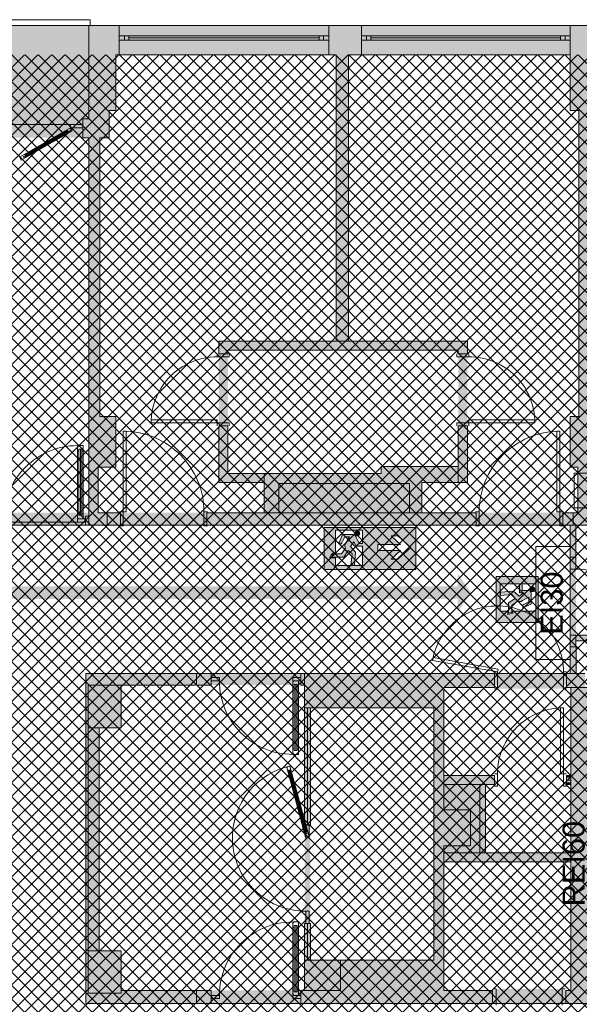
# Paper-space layout 'AP-03 STREFY POŻAROWE I EWAKUACJA - PIĘTRO 1' of a CAD drawing. Header units: millimetres. Extents: x 0 to 594, y -4 to 450.
# Tile 13 of 17: x 393 to 469, y 222 to 356. Entities that reach past the tile are written whole.
import ezdxf
from ezdxf.xclip import XClip

# ---------------------------------------------------------------- set-up
doc = ezdxf.new("R2010")
doc.units = ezdxf.units.MM
doc.header["$MEASUREMENT"] = 0
doc.header["$XCLIPFRAME"] = 0
for name, color, linetype, lineweight, true_color in [('A_ewakuacja_Nr_pióra__104', 7, 'Continuous', 5, 0x006532), ('A_podkład_Nr_pióra__254', 7, 'Continuous', 5, 0xfdfdfd), ('A_ppoż proj_Nr_pióra__104', 7, 'Continuous', 5, 0x006532), ('A_ppoż proj_Nr_pióra__21', 7, 'Continuous', 5, 0xfe9865), ('A_ppoż proj_Nr_pióra__70', 7, 'Continuous', 5, 0x65fe00)]:
    doc.layers.add(name, color=color, linetype=linetype, lineweight=lineweight, true_color=true_color)
for name, color, linetype, lineweight in [('A_ewakuacja_Nr_pióra__4', 94, 'Continuous', 18), ('A_podkład_Nr_pióra__2', 8, 'Continuous', 13), ('A_ppoż proj_Nr_pióra__1', 7, 'Continuous', 20), ('A_ppoż proj_Nr_pióra__4', 94, 'Continuous', 18), ('A_ppoż proj_Nr_pióra__81', 2, 'Continuous', 5)]:
    doc.layers.add(name, color=color, linetype=linetype, lineweight=lineweight)
doc.layers.add('A_podrys', color=7, linetype='Continuous')
doc.styles.add('STYL_AUTOMATYCZNY_1', font='arial.ttf')
doc.linetypes.add('BATTING', pattern='A,0,[1,AP-03 STREFY POŻAROWE I EWAKUACJA - PIĘTRO 11.Shx,S=4.001,R=0,X=0,Y=0],-4.001,0', length=4.001)

# ---------------------------------------------------------------- blocks, each defined once
blk = doc.blocks.new('Rysunek_1_1', base_point=(-1569.28, -182.96))
at = {"layer": 'A_ewakuacja_Nr_pióra__104', "linetype": 'Continuous', "lineweight": 0, "true_color": 0x004c26}
h = blk.add_hatch(color=118, dxfattribs=at)
h.paths.add_polyline_path([(434.1, 280.92), (446.59, 280.92), (446.59, 286.67), (434.1, 286.67)])
h.paths.add_polyline_path([(439.34, 286.31), (439.34, 284.49), (438.9, 284.49), (438.45, 285.29, 0.414214), (438.04, 285.7), (436.61, 285.7), (436.17, 284.69, 1.14772), (436.5, 284.55), (436.89, 285.37), (437.55, 285.37), (437.07, 284.53), (436.97, 284.35, 0.230447), (437, 283.86), (436.45, 283.07), (435.46, 283.07, 0.304489), (435.11, 282.6), (436.76, 282.6), (437.36, 283.51), (437.89, 283.06), (437.75, 281.51), (438.23, 281.51), (438.36, 283.28), (437.68, 284.08), (438.15, 284.71), (438.45, 284.11), (439.34, 284.11), (439.34, 281.48), (435.63, 281.48), (435.63, 282.53), (434.89, 282.53, -0.24241), (435.36, 283.19), (435.63, 283.19), (435.63, 286.31)], flags=0)
h.paths.add_polyline_path([(441.39, 284.34), (444.52, 284.34), (443.22, 285.54), (444.15, 285.54), (445.89, 283.95), (444.14, 282.35), (443.23, 282.35), (444.52, 283.52), (441.39, 283.53)], flags=0)
for points in [[(438.33, 286, 1), (438.92, 285.71, 1)], [(462.78, 278.14, 1), (462.16, 278.35, 1)]]:
    blk.add_hatch(color=118, dxfattribs=at).paths.add_polyline_path(points)
h = blk.add_hatch(color=118, dxfattribs=at)
h.paths.add_polyline_path([(463.27, 279.97), (457.53, 279.97), (457.53, 273.72), (463.27, 273.72)])
h.paths.add_polyline_path([(460.72, 277.77), (461.32, 277.77), (460.69, 277.3), (459.89, 277.98), (458.12, 277.85), (458.12, 277.37), (459.67, 277.51), (460.12, 276.98), (459.21, 276.39), (459.21, 274.96), (459.68, 275.08), (459.68, 276.07), (460.47, 276.63, 0.230447), (460.96, 276.59), (461.14, 276.69), (461.98, 277.18), (461.98, 276.51), (461.16, 276.12), (461.16, 275.72), (462.31, 276.23), (462.31, 277.66, 0.414214), (461.9, 278.08), (461.1, 278.08), (461.1, 278.96), (462.92, 278.96), (462.92, 275.25), (459.8, 275.25), (459.8, 274.99), (459.14, 274.81), (459.14, 275.25), (458.09, 275.25), (458.09, 278.96), (460.72, 278.96)], flags=0)
at = {"layer": 'A_podkład_Nr_pióra__254', "linetype": 'Continuous', "lineweight": 5, "true_color": 0xfdfdfd}
h = blk.add_hatch(color=7, dxfattribs=at)
h.paths.add_polyline_path([(70.72, 201.47), (70.72, 133.27), (538.72, 133.27), (538.72, 228.17), (538.22, 228.17), (538.22, 260.47), (538.72, 260.47), (538.72, 355.07), (202.42, 355.07), (202.42, 351.07), (203.62, 351.07), (203.62, 293.47), (203.62, 260.07), (207.62, 260.07), (207.92, 260.07), (207.92, 264.97), (215.52, 264.97), (215.52, 260.07), (215.52, 223.97), (215.52, 201.47), (204.02, 201.47), (203.62, 201.47), (203.62, 137.27), (173.22, 137.27), (173.22, 201.47), (168.73, 201.47), (168.73, 203.97), (168.72, 203.97), (168.72, 201.47), (153.32, 201.47), (153.32, 201.17), (152.82, 201.17), (152.82, 201.47), (152.67, 201.47), (152.27, 201.47), (152.27, 201.17), (152.67, 201.17), (152.67, 200.17), (153.32, 200.17), (153.32, 199.87), (153.72, 199.87), (153.72, 197.17), (154.48, 197.17), (154.48, 193.37), (154.48, 192.87), (154.48, 185.37), (146.5, 185.37), (146.48, 185.37), (146.48, 184.87), (154.48, 184.87), (154.48, 184.37), (154.48, 179.45), (171.42, 179.45), (171.42, 171.47), (171.42, 155.02), (171.42, 148.07), (170.32, 148.07), (170.32, 145.47), (170.32, 136.57), (141.72, 136.57), (141.72, 137.27), (141.72, 148.07), (141.12, 148.07), (141.12, 171.47), (141.12, 186.87), (141.92, 186.87), (141.92, 193.67), (141.12, 193.67), (141.12, 199.87), (144.32, 199.87), (144.32, 200.17), (144.97, 200.17), (144.97, 201.17), (144.82, 201.17), (144.32, 201.17), (144.32, 201.47), (137.12, 201.47), (137.12, 201.17), (136.47, 201.17), (136.47, 200.87), (136.47, 200.17), (137.12, 200.17), (137.12, 199.87), (139.12, 199.87), (139.12, 193.67), (137.92, 193.67), (137.92, 191.17), (127.92, 191.17), (127.92, 195.77), (127.92, 199.87), (129.12, 199.87), (129.12, 200.17), (129.77, 200.17), (129.77, 200.87), (129.77, 201.17), (129.12, 201.17), (129.12, 201.47), (121.22, 201.47), (121.22, 199.87), (122.12, 199.87), (122.12, 195.77), (122.12, 190.17), (122.12, 184.27), (127.32, 184.27), (139.12, 184.27), (139.12, 148.07), (137.92, 148.07), (137.92, 137.27), (137.62, 137.27), (109.07, 137.27), (104.72, 137.27), (94.72, 137.27), (94.72, 161.47), (101.72, 161.47), (101.72, 195.37), (104.62, 195.37), (104.62, 199.87), (112.22, 199.87), (112.22, 201.47), (91.52, 201.47), (91.52, 201.17), (90.87, 201.17), (90.87, 200.17, -0.009743), (90.86, 199.87), (97.62, 199.87), (97.62, 195.37), (100.12, 195.37), (100.12, 163.07), (93.12, 163.07), (93.12, 137.27), (76.17, 137.27), (76.12, 137.27), (76.12, 199.87), (83.17, 199.87), (83.57, 199.87), (83.57, 200.17), (83.17, 200.17), (83.17, 201.17), (82.52, 201.17), (82.52, 201.47)])
h.paths.add_polyline_path([(171.42, 180.45), (155.48, 180.45), (155.48, 197.17), (159.62, 197.17), (159.62, 199.87), (168.42, 199.87), (168.42, 195.87), (171.42, 195.87)], flags=0)
h.paths.add_polyline_path([(246.22, 266.87), (205.22, 266.87), (205.22, 286.97), (219.62, 286.97), (246.22, 286.97), (249.12, 286.97), (253.18, 286.97), (257.72, 286.97), (268.72, 286.97), (268.72, 288.77), (257.72, 288.77), (257.72, 288.67), (249.52, 288.67), (249.52, 292.77), (255.72, 292.77), (255.72, 300.52), (254.47, 300.52), (254.47, 294.97), (243.47, 294.97), (243.47, 294.02), (223.07, 294.02), (222.87, 294.02), (222.87, 300.52), (221.62, 300.52), (221.62, 292.77), (227.82, 292.77), (227.82, 288.67), (219.62, 288.67), (205.22, 288.67), (205.22, 294.97), (207.62, 294.97), (207.62, 301.67), (205.52, 301.67), (205.52, 343.57), (207.62, 343.57), (207.62, 351.07), (238.82, 351.07), (238.82, 312.07), (221.62, 312.07), (221.62, 300.92), (222.87, 300.92), (222.87, 310.82), (243.47, 310.82), (254.47, 310.82), (254.47, 310.32), (255.72, 310.32), (255.92, 309.92), (254.47, 309.92), (254.47, 300.92), (255.92, 300.92), (255.92, 309.92), (255.92, 310), (255.72, 310.32), (255.72, 312.07), (239.62, 312.07), (239.62, 351.07), (240.57, 351.07), (269.12, 351.07), (269.72, 351.07), (269.72, 343.47), (270.32, 343.47), (270.32, 301.67), (269.72, 301.67), (269.72, 294.77), (270.72, 294.77), (270.72, 288.67), (269.12, 288.67), (269.12, 286.97), (273.07, 286.97), (276.8, 286.97), (370.4, 286.97), (379.89, 286.97), (467.62, 286.97), (467.62, 266.77), (467.12, 266.77), (467.12, 264.87), (467.72, 264.87), (467.72, 252.87), (467.12, 252.87), (467.12, 251.62), (467.72, 251.62), (467.72, 242.32), (456.07, 242.32), (456.07, 251.62), (457.32, 251.62), (457.32, 252.87), (450.42, 252.87), (450.42, 264.87), (457.32, 264.87), (457.32, 266.77), (401.62, 266.77), (401.62, 221.77), (457.02, 221.77), (457.02, 223.57), (450.42, 223.57), (450.42, 241.07), (467.72, 241.07), (467.72, 223.57), (467.02, 223.57), (467.02, 221.77), (497.32, 221.77), (497.32, 224.77), (531.32, 224.77), (531.32, 220.97), (534.02, 220.97), (534.02, 201.57), (401.62, 201.57), (375.22, 201.57), (375.22, 201.48), (297.02, 201.48), (261.03, 201.48), (246.22, 201.48), (217.12, 201.48), (217.12, 222.07), (246.22, 222.07), (246.22, 222.87), (249.12, 222.87), (249.12, 224.28), (289.02, 224.28), (297.02, 224.27), (297.02, 221.47), (372.22, 221.47), (372.22, 266.87), (370.4, 266.87), (322.27, 266.87), (322.27, 265.62), (323.72, 265.62), (323.72, 265.17), (330.92, 265.17), (330.92, 259.67), (343.92, 259.67), (343.92, 249.47), (339.42, 249.47), (339.42, 243.27), (343.92, 243.27), (343.92, 228.77), (335.82, 228.77), (335.82, 222.72), (303.22, 222.72), (303.22, 228.07), (297.12, 228.07), (297.12, 260.77), (303.22, 260.77), (303.22, 265.62), (310.47, 265.62), (310.47, 266.87), (297.02, 266.87), (297.02, 263.97), (273.82, 263.97), (273.82, 264.26), (249.12, 264.26), (249.12, 265.37), (246.22, 265.37)], flags=0)
h.paths.add_polyline_path([(207.97, 137.27), (207.22, 137.27), (207.22, 140.17), (207.62, 140.17), (207.62, 145.27), (207.62, 177.57), (237.57, 177.57), (237.57, 180.62), (236.32, 180.62), (236.32, 178.82), (207.62, 178.82), (207.62, 182.67), (207.62, 194.12), (218.97, 194.12), (218.97, 197.02), (236.32, 197.02), (236.32, 195.77), (236.32, 190.42), (237.57, 190.42), (237.57, 195.77), (244.62, 195.77), (244.62, 200.22), (250.62, 200.22), (251.02, 200.12), (262.02, 200.12), (262.42, 200.22), (270.72, 200.22), (270.72, 193.57), (269.72, 193.57), (269.72, 186.87), (270.32, 186.87), (270.32, 144.87), (269.72, 144.87), (269.72, 137.27), (269.12, 137.27), (240.57, 137.27), (236.52, 137.27)], flags=0)
h.paths.add_polyline_path([(287.72, 288.67), (272.52, 288.67), (272.52, 294.77), (273.72, 294.77), (273.72, 301.67), (273.12, 301.67), (273.12, 343.47), (273.72, 343.47), (273.72, 351.07), (304.32, 351.07), (304.32, 312.07), (287.72, 312.07), (287.72, 301.67), (287.72, 294.77), (287.72, 292.77), (293.92, 292.77), (293.92, 288.67)], flags=0)
h.paths.add_polyline_path([(273.72, 193.57), (272.52, 193.57), (272.52, 199.77), (274.32, 199.77), (293.92, 199.77), (293.92, 195.67), (287.72, 195.67), (287.72, 178.62), (287.72, 176.37), (303.82, 176.37), (303.82, 137.27), (302.32, 137.27), (273.77, 137.27), (273.72, 137.27), (273.72, 143.07), (273.72, 144.87), (273.12, 144.87), (273.12, 186.87), (273.72, 186.87), (273.72, 191.77)], flags=0)
h.paths.add_polyline_path([(288.97, 310.82), (309.97, 310.82), (320.37, 310.82), (320.37, 294.97), (309.97, 294.97), (309.97, 294.02), (288.97, 294.02)], flags=0)
h.paths.add_polyline_path([(288.97, 194.42), (309.97, 194.42), (309.97, 193.47), (320.47, 193.47), (320.47, 177.62), (309.97, 177.62), (288.97, 177.62)], flags=0)
h.paths.add_polyline_path([(305.42, 137.27), (305.42, 176.37), (321.72, 176.37), (321.72, 195.67), (315.52, 195.67), (315.52, 199.77), (321.72, 199.77), (335.72, 199.77), (336.72, 199.77), (336.72, 193.57), (335.72, 193.57), (335.72, 186.77), (336.32, 186.77), (336.32, 144.87), (335.72, 144.87), (335.72, 137.27), (321.72, 137.27)], flags=0)
h.paths.add_polyline_path([(305.92, 312.07), (305.92, 351.07), (335.62, 351.07), (335.62, 343.47), (336.22, 343.47), (336.22, 301.67), (335.62, 301.67), (335.62, 294.77), (336.82, 294.77), (336.82, 288.67), (315.42, 288.67), (315.42, 292.77), (321.62, 292.77), (321.62, 312.07)], flags=0)
h.paths.add_polyline_path([(338.52, 193.57), (338.52, 199.77), (359.92, 199.77), (359.92, 195.67), (353.72, 195.67), (353.72, 176.37), (369.92, 176.37), (369.92, 144.87), (369.92, 137.27), (339.72, 137.27), (339.72, 144.87), (339.12, 144.87), (339.12, 176.37), (339.12, 186.77), (339.72, 186.77), (339.72, 193.57)], flags=0)
h.paths.add_polyline_path([(340.32, 288.67), (338.62, 288.67), (338.62, 294.77), (339.72, 294.77), (339.72, 299.87), (339.72, 301.67), (339.12, 301.67), (339.12, 312.57), (340.12, 312.57), (340.12, 313.82), (339.12, 313.82), (339.12, 343.47), (339.82, 343.47), (339.82, 351.07), (339.87, 351.07), (368.42, 351.07), (370.42, 351.07), (370.42, 313.82), (369.82, 313.82), (369.82, 312.57), (379.97, 312.57), (379.97, 294.42), (358.97, 294.42), (358.97, 302.57), (353.97, 302.57), (353.97, 312.57), (360.02, 312.57), (360.02, 313.82), (351.92, 313.82), (351.92, 312.57), (352.72, 312.57), (352.72, 301.32), (357.72, 301.32), (357.72, 288.67), (352.12, 288.67), (352.12, 287.82), (351.72, 287.82), (351.72, 288.77), (340.72, 288.77), (340.72, 287.82), (340.32, 287.82)], flags=0)
h.paths.add_polyline_path([(345.62, 226.77), (345.62, 236.47), (348.82, 236.47), (348.82, 240.77), (357.62, 240.77), (357.62, 240.17), (358.87, 240.17), (358.87, 240.77), (359.02, 240.77), (370.52, 240.77), (370.52, 240.17), (371.37, 240.17), (371.37, 239.77), (370.32, 239.77), (370.32, 230.77), (371.37, 230.77), (371.37, 230.37), (370.52, 230.37), (370.52, 228.07), (370.52, 223.27), (360.72, 223.27), (360.72, 227.47), (358.87, 227.47), (358.87, 230.37), (357.62, 230.37), (357.62, 227.47), (357.62, 225.57), (348.72, 225.57), (348.72, 226.77)], flags=0)
h.paths.add_polyline_path([(345.62, 261.67), (370.52, 261.67), (370.52, 257.97), (371.37, 257.97), (371.37, 257.57), (370.32, 257.57), (370.32, 248.57), (371.37, 248.57), (371.37, 248.17), (370.52, 248.17), (370.52, 244.77), (364.62, 244.77), (359.02, 244.77), (359.02, 242.02), (348.82, 242.02), (348.82, 243.77), (345.62, 243.77)], flags=0)
h.paths.add_polyline_path([(365.77, 177.62), (354.97, 177.62), (354.97, 193.47), (365.77, 193.47), (365.77, 194.42), (386.47, 194.42), (386.47, 177.62)], flags=0)
h.paths.add_polyline_path([(360.42, 265.97), (360.62, 265.97), (360.62, 266.42), (361.02, 266.42), (361.02, 265.92), (370.02, 265.92), (370.02, 266.42), (370.42, 266.42), (370.42, 265.97), (370.52, 265.97), (370.52, 262.57), (360.42, 262.57)], flags=0)
h.paths.add_polyline_path([(371.5, 195.67), (371.52, 195.77), (371.52, 195.67), (390.32, 195.67), (390.32, 200.17), (390.97, 200.17), (401.97, 200.17), (402.62, 200.17), (402.62, 199.87), (402.72, 199.87), (402.72, 193.77), (401.72, 193.77), (401.72, 186.97), (402.72, 186.97), (402.72, 145.07), (401.72, 145.07), (401.72, 137.27), (401.62, 137.27), (373.07, 137.27), (371.52, 137.27), (371.52, 176.37), (387.72, 176.37), (387.72, 178.62), (387.72, 179.02), (387.72, 188.02), (387.72, 188.42), (387.72, 195.67)], flags=0)
h.paths.add_polyline_path([(372.12, 339.77), (387.22, 339.77), (402.02, 339.77), (402.02, 312.57), (402.02, 287.82), (389.37, 287.82), (389.37, 294.42), (381.22, 294.42), (381.22, 312.57), (387.22, 312.57), (387.22, 313.82), (372.12, 313.82)], flags=0)
h.paths.add_polyline_path([(403.32, 294.87), (405.72, 294.87), (405.72, 301.77), (403.52, 301.77), (403.52, 339.77), (404.82, 339.77), (404.82, 343.47), (405.72, 343.47), (405.72, 351.07), (435.72, 351.07), (435.72, 343.47), (435.72, 312.07), (419.72, 312.07), (419.72, 292.77), (425.92, 292.77), (425.92, 288.67), (403.32, 288.67), (403.32, 292.77)], flags=0)
h.paths.add_polyline_path([(403.42, 228.97), (403.42, 259.37), (406.42, 259.37), (406.42, 265.17), (431.42, 265.17), (431.42, 223.57), (406.42, 223.57), (406.42, 228.97)], flags=0)
h.paths.add_polyline_path([(404.62, 199.87), (419.72, 199.87), (425.92, 199.87), (425.92, 195.77), (419.72, 195.77), (419.72, 193.77), (419.72, 186.97), (419.72, 184.1), (419.72, 179.12), (419.72, 178.72), (419.72, 176.47), (435.82, 176.47), (435.82, 137.27), (434.52, 137.27), (405.97, 137.27), (405.72, 137.27), (405.72, 143.27), (405.72, 145.07), (404.62, 145.07), (404.62, 178.72), (404.62, 180.8), (404.62, 186.97), (405.72, 186.97), (405.72, 193.77), (404.62, 193.77)], flags=0)
h.paths.add_polyline_path([(420.97, 177.72), (420.97, 193.57), (420.97, 194.52), (441.57, 194.52), (441.57, 193.57), (452.37, 193.57), (452.37, 177.72)], flags=0)
h.paths.add_polyline_path([(420.97, 310.82), (452.37, 310.82), (452.37, 294.97), (441.87, 294.97), (441.87, 294.02), (420.97, 294.02), (420.97, 294.97)], flags=0)
h.paths.add_polyline_path([(449.02, 227.67), (432.22, 227.67), (432.22, 262.07), (449.02, 262.07)], flags=0)
h.paths.add_polyline_path([(437.42, 312.07), (437.42, 351.07), (467.62, 351.07), (467.62, 343.47), (468.82, 343.47), (468.82, 301.77), (467.62, 301.77), (467.62, 294.87), (468.67, 294.87), (468.67, 288.67), (453.62, 288.67), (447.42, 288.67), (447.42, 292.77), (453.62, 292.77), (453.62, 294.87), (453.62, 312.07)], flags=0)
h.paths.add_polyline_path([(437.42, 176.47), (453.62, 176.47), (453.62, 195.77), (447.42, 195.77), (447.42, 199.87), (467.02, 199.87), (467.62, 199.87), (468.52, 199.87), (468.52, 193.77), (467.62, 193.77), (467.62, 186.97), (468.52, 186.97), (468.52, 145.07), (467.62, 145.07), (467.62, 137.27), (467.42, 137.27), (438.87, 137.27), (437.42, 137.27)], flags=0)
h.paths.add_polyline_path([(467.63, 272), (467.63, 285.37), (468.41, 285.37), (468.41, 285.47), (468.41, 286.17), (468.41, 286.97), (470.47, 286.97), (470.47, 287.32), (471.12, 287.32), (471.12, 288.32), (470.47, 288.32), (470.47, 294.87), (471.62, 294.87), (471.62, 299.97), (471.62, 301.77), (470.62, 301.77), (470.62, 343.47), (471.62, 343.47), (471.62, 351.07), (471.97, 351.07), (500.52, 351.07), (501.62, 351.07), (501.62, 322.07), (483.92, 322.07), (483.92, 292.67), (485.17, 292.67), (485.17, 320.82), (499.52, 320.82), (500.27, 320.82), (500.27, 311.32), (499.52, 311.32), (499.52, 292.67), (501.62, 292.67), (500.27, 292.67), (499.52, 292.67), (485.17, 292.67), (482.32, 292.67), (482.32, 288.67), (482.27, 288.67), (482.27, 288.32), (481.62, 288.32), (481.62, 298.82), (481.22, 298.82), (481.22, 288.32), (481.62, 288.32), (481.62, 287.32), (482.27, 287.32), (482.27, 286.97), (521.52, 286.97), (521.52, 287.27), (522.17, 287.27), (532.67, 287.27), (533.32, 287.27), (533.32, 286.97), (534.02, 286.97), (534.02, 267.97), (531.02, 267.97), (531.02, 263.87), (521.02, 263.87), (521.02, 266.27), (516.52, 266.27), (516.52, 263.87), (497.32, 263.87), (497.32, 266.87), (486.32, 266.87), (486.32, 261.27), (484.12, 261.27), (484.12, 261.26), (482.52, 261.26), (473.52, 261.26), (471.92, 261.26), (471.92, 264.87), (469.62, 264.87), (469.62, 266.77), (468.42, 266.77), (468.42, 270.4), (468.41, 271.2), (469.16, 271.2), (476.66, 271.2), (477.41, 271.2), (477.41, 271.9), (477.31, 271.9), (477.31, 272), (476.66, 272), (469.16, 272), (468.51, 272), (468.51, 271.9), (468.41, 271.9), (468.41, 272)], flags=0)
h.paths.add_polyline_path([(471.62, 145.07), (470.32, 145.07), (470.32, 186.97), (471.62, 186.97), (471.62, 191.97), (471.62, 193.77), (470.32, 193.77), (470.32, 199.87), (470.42, 199.87), (470.42, 200.17), (482.22, 200.17), (482.22, 195.57), (487.62, 195.57), (487.62, 188.02), (488.87, 188.02), (488.87, 193.32), (498.87, 193.32), (498.87, 194.77), (520.32, 194.77), (520.32, 182.77), (501.52, 182.77), (501.52, 177.72), (488.87, 177.72), (488.87, 178.22), (487.62, 178.22), (487.62, 176.47), (501.52, 176.47), (501.52, 137.27), (500.52, 137.27), (471.97, 137.27), (471.62, 137.27), (471.62, 143.27)], flags=0)
h.paths.add_polyline_path([(502.82, 306.07), (511.82, 306.07), (511.82, 309.97), (503.52, 309.97), (503.52, 319.17), (503.42, 319.17), (503.42, 327.77), (507.92, 327.77), (507.92, 332.47), (503.42, 332.47), (503.42, 351.07), (504.72, 351.07), (533.27, 351.07), (533.32, 351.07), (533.32, 288.27), (522.17, 288.27), (521.52, 288.27), (521.52, 288.57), (512.12, 288.57), (512.12, 293.07), (502.82, 293.07)], flags=0)
h.paths.add_polyline_path([(503.32, 137.27), (503.32, 178.77), (513.52, 178.77), (513.52, 181.77), (521.32, 181.77), (521.32, 199.97), (522.32, 199.97), (522.32, 200.57), (522.97, 200.57), (532.67, 200.57), (533.32, 200.57), (533.32, 137.27), (504.77, 137.27)], flags=0)
h.paths.add_polyline_path([(520.52, 263.87), (517.02, 263.87), (517.02, 265.77), (520.52, 265.77)], flags=0)
for points in [[(457.72, 264.67), (466.72, 264.67), (466.72, 266.77), (457.72, 266.77)], [(457.52, 221.77), (466.52, 221.77), (466.52, 223.77), (457.52, 223.77)]]:
    blk.add_hatch(color=7, dxfattribs=at).paths.add_polyline_path(points)
at = {"layer": 'A_ppoż proj_Nr_pióra__104', "linetype": 'Continuous', "lineweight": 5, "true_color": 0x006532}
blk.add_hatch(color=128, dxfattribs=at).paths.add_polyline_path([(222.39, 275.15), (222.39, 276.92), (452.3, 276.92), (452.3, 275.15), (454.11, 277.77), (452.3, 280.39), (452.3, 278.62), (222.39, 278.62), (222.39, 280.39), (220.59, 277.77)])
at = {"layer": 'A_ppoż proj_Nr_pióra__21', "linetype": 'Continuous', "lineweight": 5, "true_color": 0xfe9865}
h = blk.add_hatch(dxfattribs=at)
h.set_pattern_fill('bloczki_betonowe_0001', color=21, style=0, pattern_type=2)
h.set_pattern_definition([(45, (-1569.2778, -182.9554), (-0.9192388, 0.9192388), []), (135, (-1569.2778, -182.9554), (0.9192388, 0.9192388), [])])
h.paths.add_polyline_path([(207.22, 201.47), (207.22, 137.27), (533.32, 137.27), (533.32, 351.07), (205.52, 351.07), (205.52, 264.97), (215.52, 264.97), (215.52, 201.47)])
at = {"layer": 'A_ppoż proj_Nr_pióra__4', "linetype": 'Continuous', "lineweight": 0, "true_color": 0x002000}
for points in [[(538.72, 263.87), (467.72, 263.87), (467.72, 260.47), (538.72, 260.47)], [(467.72, 260.47), (467.72, 228.17), (469.52, 228.17), (469.52, 260.47)], [(467.72, 224.77), (538.72, 224.77), (538.72, 228.17), (467.72, 228.17)]]:
    blk.add_hatch(color=98, dxfattribs=at).paths.add_polyline_path(points)
at = {"layer": 'A_ppoż proj_Nr_pióra__70', "linetype": 'Continuous', "lineweight": 0, "true_color": 0x193f00}
for points in [[(467.63, 286.97), (538.72, 286.97), (538.72, 288.57), (467.63, 288.57)], [(467.63, 286.97), (467.63, 263.87), (468.42, 263.87), (468.42, 286.97)]]:
    blk.add_hatch(color=88, dxfattribs=at).paths.add_polyline_path(points)
at = {"layer": 'A_ppoż proj_Nr_pióra__81', "linetype": 'Continuous', "lineweight": 0, "true_color": 0x3f3f00}
for points in [[(467.63, 288.67), (205.52, 288.67), (205.52, 286.97), (467.63, 286.97)], [(401.62, 266.77), (401.62, 221.77), (403.42, 221.77), (467.72, 221.77), (469.52, 221.77), (469.52, 224.77), (467.72, 224.77), (467.72, 223.57), (403.42, 223.57), (403.42, 265.17), (467.62, 265.17), (467.62, 266.77), (403.42, 266.77)]]:
    blk.add_hatch(color=48, dxfattribs=at).paths.add_polyline_path(points)
at = {"layer": 'A_ewakuacja_Nr_pióra__4', "color": 94, "linetype": 'Continuous', "lineweight": 18, "flags": 128}
for points in [[(446.59, 286.67), (434.1, 286.67), (434.1, 280.92), (446.59, 280.92)], [(441.39, 283.53), (441.39, 284.34), (444.52, 284.34), (443.22, 285.54), (444.15, 285.54), (445.89, 283.95), (444.14, 282.35), (443.23, 282.35), (444.52, 283.52)]]:
    blk.add_lwpolyline(points, close=True, dxfattribs=at)
for points in [[(439.34, 281.48), (439.34, 284.11), (438.45, 284.11), (438.15, 284.71), (437.68, 284.08), (438.36, 283.28), (438.23, 281.51), (437.75, 281.51), (437.89, 283.06), (437.36, 283.51), (436.76, 282.6), (435.11, 282.6, -0.304489), (435.46, 283.07), (436.45, 283.07), (437, 283.86, -0.230447), (436.97, 284.35), (437.07, 284.53), (437.55, 285.37), (436.89, 285.37), (436.5, 284.55, -1.14772), (436.17, 284.69), (436.61, 285.7), (438.04, 285.7, -0.414214), (438.45, 285.29), (438.9, 284.49), (439.34, 284.49), (439.34, 286.31), (435.63, 286.31), (435.63, 283.19), (435.36, 283.19, 0.24241), (434.89, 282.53), (435.63, 282.53), (435.63, 281.48)], [(458.09, 278.96), (460.72, 278.96), (460.72, 277.77), (461.32, 277.77), (460.69, 277.3), (459.89, 277.98), (458.12, 277.85), (458.12, 277.37), (459.67, 277.51), (460.12, 276.98), (459.21, 276.39), (459.21, 274.96), (459.68, 275.08), (459.68, 276.07), (460.47, 276.63, 0.230447), (460.96, 276.59), (461.14, 276.69), (461.98, 277.18), (461.98, 276.51), (461.16, 276.12), (461.16, 275.72), (462.31, 276.23), (462.31, 277.66, 0.414214), (461.9, 278.08), (461.1, 278.08), (461.1, 278.96), (462.92, 278.96), (462.92, 275.25), (459.8, 275.25), (459.8, 274.99), (459.14, 274.81), (459.14, 275.25), (458.09, 275.25)]]:
    blk.add_lwpolyline(points, format="xyb", close=True, dxfattribs=at)
for points in [[(457.53, 279.97), (457.53, 273.72), (463.27, 273.72), (463.27, 279.97)], [(463.27, 279.97), (457.53, 279.97)]]:
    blk.add_lwpolyline(points, dxfattribs=at)
at = {"layer": 'A_ewakuacja_Nr_pióra__4', "color": 94, "linetype": 'Continuous', "lineweight": 18}
for centre in [(438.63, 285.86), (462.47, 278.25)]:
    blk.add_circle(centre, 0.328, dxfattribs=at)
at = {"layer": 'A_podkład_Nr_pióra__2', "color": 8, "linetype": 'Continuous', "lineweight": 13}
for p, q in [((372.82, 355.87), (402.22, 355.87)), ((402.22, 355.87), (402.22, 355.07)), ((538.72, 355.07), (202.42, 355.07)), ((402.02, 355.07), (402.02, 342.37)), ((406.17, 351.07), (406.17, 355.07)), ((434.72, 355.07), (434.72, 351.07)), ((439.17, 351.07), (439.17, 355.07)), ((467.62, 355.07), (467.62, 343.47)), ((406.17, 353.69), (434.72, 353.69)), ((434.72, 353.09), (406.17, 353.09)), ((406.87, 353.09), (406.87, 353.69)), ((407.47, 353.09), (407.47, 353.69)), ((407.47, 353.39), (433.42, 353.39)), ((433.42, 353.09), (433.42, 353.69)), ((434.02, 353.69), (434.02, 353.09)), ((439.17, 353.69), (467.62, 353.69)), ((467.62, 353.09), (439.17, 353.09)), ((439.87, 353.09), (439.87, 353.69)), ((440.47, 353.09), (440.47, 353.69)), ((440.47, 353.39), (466.32, 353.39)), ((466.32, 353.09), (466.32, 353.69)), ((466.92, 353.69), (466.92, 353.09)), ((405.72, 351.07), (435.72, 351.07)), ((405.72, 343.47), (405.72, 351.07)), ((435.72, 351.07), (435.72, 312.07)), ((437.42, 351.07), (467.62, 351.07)), ((437.42, 312.07), (437.42, 351.07)), ((402.02, 342.37), (401.22, 342.37)), ((401.22, 342.37), (401.22, 339.77)), ((404.82, 339.77), (404.82, 343.47)), ((404.82, 343.47), (405.72, 343.47)), ((467.62, 343.47), (468.82, 343.47)), ((468.82, 343.47), (468.82, 301.77)), ((401.22, 341.57), (373.22, 341.57)), ((399.43, 341.07), (392.68, 337.17)), ((399.43, 341.07), (399.46, 341.02)), ((399.46, 341.02), (399.55, 341.07)), ((399.52, 341.12), (399.52, 341.57)), ((401.22, 341.12), (399.52, 341.12)), ((399.55, 341.07), (399.74, 340.73)), ((392.82, 336.73), (399.74, 340.73)), ((393.3, 337.4), (399.14, 340.77)), ((393.41, 337.2), (399.26, 340.58)), ((398.48, 340.26), (393.86, 337.59)), ((399.2, 340.67), (397.9, 339.92)), ((398.93, 340.65), (398.87, 340.74)), ((399.09, 340.35), (399.04, 340.45)), ((399.26, 340.58), (399.14, 340.77)), ((401.22, 339.77), (402.02, 339.77)), ((402.02, 339.77), (402.02, 286.97)), ((403.52, 339.77), (404.82, 339.77)), ((403.52, 301.77), (403.52, 339.77)), ((392.71, 337.12), (392.62, 337.07)), ((392.62, 337.07), (392.82, 336.73)), ((392.68, 337.17), (392.71, 337.12)), ((393.19, 337.08), (393.08, 337.27)), ((393.14, 337.17), (394.44, 337.92)), ((393.41, 337.2), (393.19, 337.08)), ((393.3, 337.4), (393.24, 337.49)), ((393.47, 337.1), (393.41, 337.2)), ((419.72, 312.07), (453.62, 312.07)), ((419.72, 312.07), (419.72, 310.32)), ((453.62, 310.32), (453.62, 312.07)), ((419.52, 309.92), (419.52, 310.32)), ((419.72, 310.32), (420.97, 310.32)), ((420.97, 310.82), (452.37, 310.82)), ((420.97, 310.32), (420.97, 310.82)), ((421.17, 310.32), (421.17, 309.92)), ((452.17, 310.32), (452.17, 309.92)), ((452.37, 310.82), (452.37, 310.32)), ((452.37, 310.32), (453.62, 310.32)), ((453.82, 309.92), (453.82, 310.32)), ((421.17, 309.92), (419.52, 309.92)), ((452.17, 309.92), (453.82, 309.92)), ((405.72, 301.77), (403.52, 301.77)), ((405.72, 294.87), (405.72, 301.77)), ((419.52, 301.32), (410.52, 301.32)), ((410.52, 301.32), (410.52, 300.92)), ((421.17, 300.92), (410.52, 300.92)), ((419.52, 301.32), (419.52, 300.52)), ((421.17, 300.52), (421.17, 300.92)), ((452.17, 300.52), (452.17, 300.92)), ((452.17, 300.92), (462.82, 300.92)), ((453.82, 301.32), (453.82, 300.52)), ((453.82, 301.32), (462.82, 301.32)), ((462.82, 301.32), (462.82, 300.92)), ((467.62, 301.77), (467.62, 294.87)), ((468.82, 301.77), (467.62, 301.77)), ((406.72, 286.87), (406.72, 299.77)), ((407.12, 299.77), (406.72, 299.77)), ((407.12, 288.77), (407.12, 299.77)), ((420.97, 300.52), (419.72, 300.52)), ((419.72, 300.52), (419.72, 292.77)), ((420.97, 294.02), (420.97, 300.52)), ((453.62, 300.52), (452.37, 300.52)), ((452.37, 300.52), (452.37, 292.77)), ((453.62, 292.77), (453.62, 300.52)), ((465.82, 288.77), (465.82, 299.77)), ((465.82, 299.77), (466.22, 299.77)), ((466.22, 286.87), (466.22, 299.77)), ((400.47, 287.92), (400.47, 297.72)), ((400.47, 297.72), (400.57, 297.72)), ((400.67, 297.07), (400.47, 297.07)), ((400.57, 297.82), (401.27, 297.82)), ((400.57, 297.72), (400.57, 297.82)), ((401.07, 297.32), (400.67, 297.32)), ((400.67, 297.32), (400.67, 297.07)), ((400.67, 297.07), (400.67, 288.57)), ((400.87, 297.32), (400.87, 295.82)), ((401.07, 297.07), (401.07, 297.32)), ((401.07, 297.07), (401.07, 288.57)), ((401.27, 297.07), (401.07, 297.07)), ((401.27, 297.82), (401.27, 287.82)), ((400.87, 289.49), (400.87, 296.15)), ((403.32, 288.67), (403.32, 294.87)), ((403.32, 294.87), (405.72, 294.87)), ((425.92, 294.02), (420.97, 294.02)), ((441.87, 294.02), (425.92, 294.02)), ((425.92, 294.02), (425.92, 288.67)), ((452.37, 294.97), (441.87, 294.97)), ((441.87, 294.97), (441.87, 294.02)), ((467.62, 294.87), (468.67, 294.87)), ((468.67, 294.87), (468.67, 288.67)), ((419.72, 292.77), (425.92, 292.77)), ((445.72, 292.67), (427.92, 292.67)), ((427.92, 292.67), (427.92, 288.67)), ((445.72, 288.67), (445.72, 292.67)), ((447.42, 292.77), (453.62, 292.77)), ((447.42, 288.67), (447.42, 292.77)), ((400.67, 288.57), (400.47, 288.57)), ((400.67, 288.32), (400.67, 288.57)), ((400.87, 288.32), (400.87, 289.82)), ((401.27, 288.57), (401.07, 288.57)), ((401.07, 288.57), (401.07, 288.32)), ((406.32, 288.67), (403.32, 288.67)), ((404.52, 286.97), (404.52, 288.67)), ((407.12, 288.77), (406.22, 288.77)), ((406.32, 286.97), (406.32, 288.67)), ((417.72, 286.87), (417.72, 288.77)), ((417.72, 288.77), (418.22, 288.77)), ((418.12, 288.67), (418.12, 286.97)), ((445.72, 288.67), (418.12, 288.67)), ((454.82, 288.67), (445.72, 288.67)), ((455.22, 288.77), (454.72, 288.77)), ((454.82, 286.97), (454.82, 288.67)), ((455.22, 286.87), (455.22, 288.77)), ((465.82, 288.77), (466.72, 288.77)), ((468.67, 288.67), (466.62, 288.67)), ((466.62, 288.67), (466.62, 286.97)), ((468.02, 286.97), (468.02, 288.67)), ((468.02, 288.67), (468.02, 286.97)), ((389.37, 287.37), (401.57, 287.37)), ((400.47, 287.92), (400.57, 287.92)), ((401.57, 287.82), (400.47, 287.82)), ((400.47, 287.82), (400.47, 287.37)), ((400.57, 287.92), (400.57, 287.82)), ((401.07, 288.32), (400.67, 288.32)), ((401.57, 288.22), (401.57, 286.97)), ((402.02, 288.22), (401.57, 288.22)), ((205.22, 286.97), (470.47, 286.97)), ((406.22, 286.87), (406.72, 286.87)), ((418.22, 286.87), (417.72, 286.87)), ((454.72, 286.87), (455.22, 286.87)), ((466.72, 286.87), (466.22, 286.87)), ((467.63, 286.97), (467.63, 270.4)), ((468.41, 282.6), (468.41, 286.97)), ((468.41, 282.6), (467.63, 282.6)), ((468.41, 282.6), (468.41, 281)), ((468.41, 281), (467.63, 281)), ((468.41, 272), (467.63, 272)), ((468.41, 270.4), (468.41, 272)), ((468.51, 271.9), (468.41, 271.9)), ((468.41, 271.2), (477.41, 271.2)), ((477.31, 272), (468.51, 272)), ((468.51, 272), (468.51, 271.9)), ((468.42, 270.4), (467.62, 270.4)), ((467.62, 270.4), (467.62, 266.77)), ((468.42, 266.77), (468.42, 270.4)), ((448.93, 268.93), (448.86, 268.53)), ((448.86, 268.53), (457.72, 266.97)), ((457.79, 267.36), (448.93, 268.93)), ((457.72, 266.97), (457.79, 267.36)), ((469.62, 266.77), (401.62, 266.77)), ((401.62, 266.77), (401.62, 221.77)), ((416.72, 266.77), (416.72, 265.17)), ((418.72, 265.17), (418.72, 266.77)), ((419.82, 266.19), (418.72, 266.19)), ((418.72, 265.74), (419.82, 265.74)), ((419.82, 265.74), (419.82, 266.19)), ((429.82, 266.19), (430.92, 266.19)), ((429.82, 265.74), (429.82, 266.19)), ((430.92, 265.74), (429.82, 265.74)), ((429.92, 265.64), (429.92, 265.74)), ((430.62, 255.74), (430.62, 265.74)), ((430.92, 266.77), (430.92, 265.17)), ((431.42, 246.07), (431.42, 266.77)), ((457.72, 266.97), (457.32, 266.97)), ((457.32, 264.87), (457.32, 266.77)), ((457.72, 264.67), (457.72, 266.97)), ((466.72, 264.67), (466.72, 266.97)), ((466.72, 266.97), (467.12, 266.97)), ((467.12, 266.77), (467.12, 264.87)), ((401.92, 265.17), (401.92, 223.17)), ((416.57, 265.17), (401.92, 265.17)), ((406.42, 259.37), (406.42, 265.17)), ((416.72, 265.17), (418.72, 265.17)), ((429.82, 265.64), (429.92, 265.64)), ((429.82, 265.64), (429.82, 255.84)), ((430.02, 264.99), (429.82, 264.99)), ((430.42, 265.24), (430.02, 265.24)), ((430.02, 265.24), (430.02, 264.99)), ((430.02, 256.49), (430.02, 264.99)), ((430.22, 265.24), (430.22, 263.74)), ((430.42, 264.99), (430.42, 265.24)), ((430.42, 256.49), (430.42, 264.99)), ((430.62, 264.99), (430.42, 264.99)), ((430.92, 265.17), (431.42, 265.17)), ((450.42, 264.87), (457.32, 264.87)), ((450.42, 248.17), (450.42, 264.87)), ((457.32, 264.67), (457.72, 264.67)), ((467.12, 264.67), (466.72, 264.67)), ((467.12, 264.87), (471.92, 264.87)), ((467.72, 223.57), (467.72, 264.87)), ((430.22, 264.08), (430.22, 257.41)), ((431.42, 262.07), (449.02, 262.07)), ((431.82, 262.07), (431.82, 246.07)), ((432.22, 246.07), (432.22, 262.07)), ((449.02, 262.07), (449.02, 227.67)), ((466.32, 253.07), (466.32, 262.07)), ((466.32, 262.07), (466.72, 262.07)), ((466.72, 251.42), (466.72, 262.07)), ((401.92, 259.37), (406.42, 259.37)), ((403.42, 228.97), (403.42, 259.37)), ((430.22, 256.24), (430.22, 257.74)), ((430.02, 256.49), (429.82, 256.49)), ((430.02, 256.24), (430.02, 256.49)), ((430.62, 256.49), (430.42, 256.49)), ((430.42, 256.49), (430.42, 256.24)), ((429.82, 255.84), (429.92, 255.84)), ((429.92, 255.84), (429.92, 255.74)), ((429.92, 255.74), (430.62, 255.74)), ((430.42, 256.24), (430.02, 256.24)), ((429.03, 253.93), (429.09, 253.95)), ((429.03, 253.93), (431.57, 244.47)), ((429.06, 254.04), (429.44, 254.15)), ((429.09, 253.95), (429.06, 254.04)), ((432.03, 244.49), (429.44, 254.15)), ((429.31, 253.33), (429.2, 253.3)), ((429.46, 253.63), (429.24, 253.57)), ((429.24, 253.57), (431.57, 244.88)), ((429.35, 253.6), (429.74, 252.16)), ((429.46, 253.63), (431.73, 245.18)), ((429.63, 253.42), (429.53, 253.39)), ((431.38, 246.04), (429.65, 252.48)), ((450.42, 252.87), (450.42, 251.62)), ((450.42, 252.87), (457.32, 252.87)), ((457.72, 253.07), (457.32, 253.07)), ((457.32, 251.62), (457.32, 252.87)), ((457.72, 251.42), (457.72, 253.07)), ((466.32, 253.07), (467.12, 253.07)), ((467.12, 252.87), (467.12, 251.62)), ((467.72, 252.87), (467.12, 252.87)), ((467.12, 252.74), (467.72, 252.74)), ((467.12, 252.62), (467.72, 252.62)), ((450.42, 251.62), (457.32, 251.62)), ((455.32, 251.62), (455.32, 242.32)), ((456.07, 242.32), (456.07, 251.62)), ((457.32, 251.42), (457.72, 251.42)), ((467.12, 251.42), (466.72, 251.42)), ((467.12, 251.87), (467.72, 251.87)), ((467.12, 251.74), (467.72, 251.74)), ((467.12, 251.62), (467.72, 251.62)), ((454.02, 248.17), (450.42, 248.17)), ((454.02, 243.27), (454.02, 248.17)), ((431.68, 244.91), (431.29, 246.36)), ((431.42, 246.07), (432.22, 246.07)), ((431.59, 246.07), (431.59, 244.37)), ((432.04, 244.37), (432.04, 246.07)), ((431.51, 245.12), (431.4, 245.09)), ((431.79, 244.94), (431.57, 244.88)), ((431.57, 244.47), (431.62, 244.48)), ((431.59, 244.37), (432.04, 244.37)), ((431.62, 244.48), (431.65, 244.38)), ((431.65, 244.38), (432.03, 244.49)), ((431.83, 245.21), (431.73, 245.18)), ((450.42, 223.57), (450.42, 243.27)), ((450.42, 243.27), (454.02, 243.27)), ((450.42, 242.32), (450.42, 241.07)), ((450.42, 242.32), (467.72, 242.32)), ((450.42, 241.07), (467.72, 241.07)), ((431.59, 232.67), (431.59, 234.37)), ((431.59, 234.37), (432.04, 234.37)), ((432.04, 234.37), (432.04, 232.67)), ((429.82, 222.99), (429.82, 232.79)), ((429.82, 232.79), (429.92, 232.79)), ((429.92, 232.89), (430.62, 232.89)), ((429.92, 232.79), (429.92, 232.89)), ((430.42, 232.39), (430.02, 232.39)), ((430.02, 232.39), (430.02, 232.14)), ((430.22, 232.39), (430.22, 230.89)), ((430.42, 232.14), (430.42, 232.39)), ((430.62, 232.89), (430.62, 222.89)), ((431.42, 232.67), (431.42, 223.57)), ((432.22, 232.67), (431.42, 232.67)), ((431.82, 232.67), (431.82, 227.67)), ((432.22, 227.67), (432.22, 232.67)), ((430.02, 232.14), (429.82, 232.14)), ((430.02, 232.14), (430.02, 223.64)), ((430.22, 224.56), (430.22, 231.23)), ((430.42, 232.14), (430.42, 223.64)), ((430.62, 232.14), (430.42, 232.14)), ((406.42, 228.97), (401.92, 228.97)), ((406.42, 223.17), (406.42, 228.97)), ((431.42, 227.67), (449.02, 227.67)), ((436.32, 227.67), (436.32, 223.57)), ((430.22, 223.39), (430.22, 224.89)), ((401.92, 223.17), (406.42, 223.17)), ((418.72, 223.57), (406.42, 223.57)), ((416.72, 223.57), (416.72, 221.77)), ((418.72, 221.77), (418.72, 223.57)), ((418.72, 222.89), (419.82, 222.89)), ((419.82, 222.89), (419.82, 222.44)), ((430.02, 223.64), (429.82, 223.64)), ((429.82, 222.99), (429.92, 222.99)), ((430.92, 222.89), (429.82, 222.89)), ((429.82, 222.89), (429.82, 222.44)), ((429.92, 222.99), (429.92, 222.89)), ((430.02, 223.39), (430.02, 223.64)), ((430.42, 223.39), (430.02, 223.39)), ((430.62, 223.64), (430.42, 223.64)), ((430.42, 223.64), (430.42, 223.39)), ((436.32, 223.57), (430.92, 223.57)), ((430.92, 223.57), (430.92, 221.77)), ((430.92, 221.77), (430.92, 223.57)), ((457.02, 223.57), (450.42, 223.57)), ((457.02, 221.77), (457.02, 223.57)), ((457.12, 223.77), (457.52, 223.77)), ((457.52, 223.77), (457.52, 221.57)), ((466.92, 223.77), (466.52, 223.77)), ((466.52, 223.77), (466.52, 221.57)), ((467.72, 223.57), (467.02, 223.57)), ((467.02, 223.57), (467.02, 221.77)), ((401.62, 221.77), (497.32, 221.77)), ((419.82, 222.44), (418.72, 222.44)), ((429.82, 222.44), (430.92, 222.44))]:
    blk.add_line(p, q, dxfattribs=at)
at = {"layer": 'A_podkład_Nr_pióra__2', "color": 8, "linetype": 'BATTING', "lineweight": 13}
blk.add_line((467.12, 252.24), (467.72, 252.24), dxfattribs=at)
at = {"layer": 'A_podkład_Nr_pióra__2', "color": 8, "linetype": 'Continuous', "lineweight": 13}
for centre, radius, start, end in [((419.52, 300.92), 9, 90, 180), ((453.82, 300.92), 9, 0, 90), ((406.72, 288.77), 11, 0, 90), ((466.22, 288.77), 11, 90, 180), ((400.47, 287.82), 10, 90, 180), ((468.41, 272), 9, 0, 90), ((457.72, 266.97), 9, 0, 170), ((429.82, 265.74), 10, 180, 270), ((466.72, 253.07), 9, 90, 180), ((431.59, 244.37), 10, 105, 270), ((429.82, 222.89), 10, 90, 180)]:
    blk.add_arc(centre, radius, start, end, dxfattribs=at)
at = {"layer": 'A_ppoż proj_Nr_pióra__1', "color": 7, "linetype": 'Continuous', "lineweight": 20}
for p, q in [((483.54, 294.06), (468.15, 294.06)), ((468.15, 294.06), (468.15, 289.35)), ((468.15, 289.35), (483.54, 289.35)), ((467.64, 284.05), (462.92, 284.05)), ((462.92, 284.05), (462.92, 268.66)), ((467.64, 268.66), (467.64, 284.05)), ((462.92, 268.66), (467.64, 268.66))]:
    blk.add_line(p, q, dxfattribs=at)
at = {"layer": 'A_ppoż proj_Nr_pióra__1', "color": 7, "linetype": 'Continuous', "lineweight": 20, "char_height": 3, "attachment_point": 5, "rotation": 90, "style": 'STYL_AUTOMATYCZNY_1'}
for s, insert in [('\\A1;{\\pqc;\\fArial|b0|i0|c238|p0;\\W1.000000;EI30}', (465.13, 276.35)), ('\\A1;{\\pqc;\\fArial|b0|i0|c238|p0;\\W1.000000;REI60}', (468.11, 240.84))]:
    blk.add_mtext(s, dxfattribs=dict(at, insert=insert))

psp = doc.layouts.new('AP-03 STREFY POŻAROWE I EWAKUACJA - PIĘTRO 1')

# ---------------------------------------------------------------- block references
at = {"layer": 'A_podrys', "color": 37, "linetype": 'Continuous', "lineweight": 5, "true_color": 0x656532}
ref = psp.add_blockref('Rysunek_1_1', (-1569.28, -182.96), dxfattribs=at)
XClip(ref).set_block_clipping_path([(29.90003743, 445.1000023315), (29.90003743, 78.515858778), (489.0999984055, 78.515858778), (489.0999984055, 116.1350020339), (589.0453074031, 116.1350020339), (589.0453074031, 445.1000023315)])

doc.saveas('drawing.dxf')
